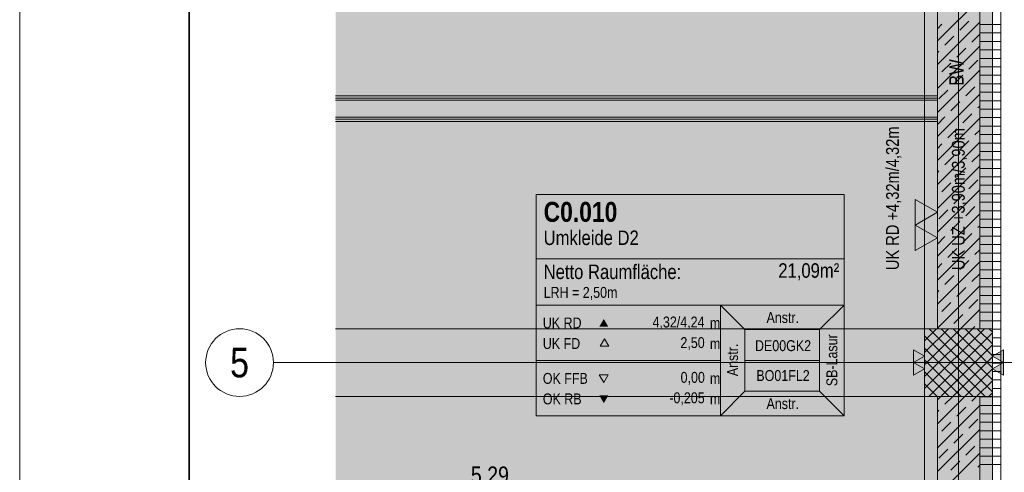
# Model space of a CAD drawing. Extents: x -720 to 300, y 62 to 1162.
# Tile 16 of 256: x -720 to -603, y 537 to 590. Entities that reach past the tile are written whole.
import ezdxf
from ezdxf.enums import TextEntityAlignment as Align
from ezdxf.lldxf.tags import DXFTag

# ---------------------------------------------------------------- set-up
doc = ezdxf.new("R2010")
doc.units = 0
doc.layers.get('0').update_dxf_attribs({"lineweight": 13})
for name, color, linetype, lineweight, true_color in [('00 -Bauelemente -Dämmung innen', 7, 'Continuous', 9, 0xff7fe6), ('00 -Bauelemente -Gipskarton', 7, 'Continuous', 9, 0xff7fe6), ('00_Beschriftung UZ', 3, 'Continuous', 35, 0x00ff00), ('30 -33 Aussenwände- 3 Aussenstützen', 7, 'Continuous', 50, 0x0000dd), ('30 -34 Innenwände- 1 tragend', 7, 'Continuous', 13, 0xdd0806), ('30 -34 Innenwände- 2 nichttragend', 7, 'Continuous', 18, 0xff7fe6), ('30 -35 Decken- 1 Konstruktion-Träger- Stahlbeton', 7, 'Continuous', 13, 0x33aa00), ('70 -72 Beschriftung- 2 Beschriftung Bauteile', 7, 'Continuous', 9, 0x9999ff), ('70 -75 Raumstempel- 1 Raumstempel', 7, 'Continuous', 25, 0xff6600), ('70 -76 Bemaßung- 2 Allgemein', 9, 'Continuous', 5, 0x808080), ('iwb_Layout Achsbezeichung', 1, 'Continuous', 13, 0xff0000), ('iwb_Layout BA_Markierung', 7, 'Continuous', 9, 0xbadcdc), ('iwb_Schraffur_BW', 7, 'Continuous', 13, 0x7400e8), ('iwb_Schraffur_Unterzug', 7, 'Continuous', 5, 0xffffcc), ('iwb_Sichtbeton', 2, 'Continuous', 50, 0xffff00), ('iwb_Sichtbeton-Shading', 2, 'Continuous', 50, 0xffff00)]:
    doc.layers.add(name, color=color, linetype=linetype, lineweight=lineweight, true_color=true_color)
for name, color, linetype, lineweight in [('70 -71 Achsen- 1 Gebäudeachsen', 7, 'STRICHPUNKT2-A06G93UB8I', 18), ('70 -75 Raumstempel- 3 Wandstempel', 7, 'Continuous', 50), ('iwb_Plankopf Rahmen', 7, 'Continuous', 35)]:
    doc.layers.add(name, color=color, linetype=linetype, lineweight=lineweight)
doc.styles.get("Standard").update_dxf_attribs({"font": 'ARIALN.TTF'})
tags = doc.linetypes.add('fein_strichliert-A06G93UC8I', pattern=[4, 1, -2, 1]).pattern_tags.tags
tags[8:9] = [DXFTag(74, 4), DXFTag(75, 0), DXFTag(340, '0'), DXFTag(46, 0.0), DXFTag(50, 0.0), DXFTag(44, 0.0), DXFTag(45, 0.0)]
tags[6:7] = [DXFTag(74, 4), DXFTag(75, 0), DXFTag(340, '0'), DXFTag(46, 0.0), DXFTag(50, 0.0), DXFTag(44, 0.0), DXFTag(45, 0.0)]
tags[4:5] = [DXFTag(74, 4), DXFTag(75, 0), DXFTag(340, '0'), DXFTag(46, 0.0), DXFTag(50, 0.0), DXFTag(44, 0.0), DXFTag(45, 0.0)]
tags = doc.linetypes.add('STRICHPUNKT2', pattern=[12.7, 6.35, -3.175, 0, -3.175]).pattern_tags.tags
tags[10:11] = [DXFTag(74, 4), DXFTag(75, 0), DXFTag(340, '0'), DXFTag(46, 0.0), DXFTag(50, 0.0), DXFTag(44, 0.0), DXFTag(45, 0.0)]
tags[8:9] = [DXFTag(74, 4), DXFTag(75, 0), DXFTag(340, '0'), DXFTag(46, 0.0), DXFTag(50, 0.0), DXFTag(44, 0.0), DXFTag(45, 0.0)]
tags[6:7] = [DXFTag(74, 4), DXFTag(75, 0), DXFTag(340, '0'), DXFTag(46, 0.0), DXFTag(50, 0.0), DXFTag(44, 0.0), DXFTag(45, 0.0)]
tags[4:5] = [DXFTag(74, 4), DXFTag(75, 0), DXFTag(340, '0'), DXFTag(46, 0.0), DXFTag(50, 0.0), DXFTag(44, 0.0), DXFTag(45, 0.0)]
tags = doc.linetypes.add('STRICHPUNKT2-A06G93UB8I', pattern=[12.7, 6.35, -3.175, 0, -3.175]).pattern_tags.tags
tags[10:11] = [DXFTag(74, 4), DXFTag(75, 0), DXFTag(340, '0'), DXFTag(46, 0.0), DXFTag(50, 0.0), DXFTag(44, 0.0), DXFTag(45, 0.0)]
tags[8:9] = [DXFTag(74, 4), DXFTag(75, 0), DXFTag(340, '0'), DXFTag(46, 0.0), DXFTag(50, 0.0), DXFTag(44, 0.0), DXFTag(45, 0.0)]
tags[6:7] = [DXFTag(74, 4), DXFTag(75, 0), DXFTag(340, '0'), DXFTag(46, 0.0), DXFTag(50, 0.0), DXFTag(44, 0.0), DXFTag(45, 0.0)]
tags[4:5] = [DXFTag(74, 4), DXFTag(75, 0), DXFTag(340, '0'), DXFTag(46, 0.0), DXFTag(50, 0.0), DXFTag(44, 0.0), DXFTag(45, 0.0)]

# ---------------------------------------------------------------- blocks, each defined once
blk = doc.blocks.new('Shading-A06G93SP8I', base_point=(-566.8, 777.11))
at = {"layer": 'iwb_Sichtbeton-Shading', "color": 51, "true_color": 0xffff7f}
blk.add_solid([(-611.05, 227.91), (-611.65, 227.91), (-611.05, 772.71), (-611.65, 772.11)], dxfattribs=at)
blk = doc.blocks.new('Polygon-A06G93U38I')
at = {"color": 0, "linetype": 'ByBlock', "lineweight": -2, "ltscale": 0.13}
blk.add_solid([(-611.22, 86.2), (-682.36, 86.01), (-611.05, 1083.81), (-682.36, 1083.81)], dxfattribs=at)
blk = doc.blocks.new('Referenz-A06G93UD8I')
at = {"layer": '00 -Bauelemente -Dämmung innen', "color": 0, "linetype": 'Continuous', "lineweight": -2, "ltscale": 0.13}
for p, q in [((-682.36, 580.91), (-611.35, 580.91)), ((-682.36, 578.91), (-611.35, 578.91))]:
    blk.add_line(p, q, dxfattribs=at)
at = {"layer": '00 -Bauelemente -Gipskarton', "color": 0, "linetype": 'Continuous', "lineweight": -2, "ltscale": 0.13}
for p, q in [((-682.36, 581.41), (-611.35, 581.41)), ((-682.36, 581.16), (-611.35, 581.16)), ((-682.36, 580.91), (-611.35, 580.91)), ((-682.36, 578.91), (-611.35, 578.91)), ((-682.36, 578.66), (-611.35, 578.66)), ((-682.36, 578.41), (-611.35, 578.41))]:
    blk.add_line(p, q, dxfattribs=at)
at = {"layer": '00_Beschriftung UZ', "color": 0, "lineweight": -2}
for points in [[(-615.52, 560.28), (-612.85, 561.62), (-615.52, 562.95)], [(-610.18, 560.28), (-612.85, 561.62), (-610.18, 562.95)]]:
    blk.add_solid(points, dxfattribs=at)
at = {"layer": '30 -33 Aussenwände- 3 Aussenstützen', "color": 0, "lineweight": -2}
for p, q in [((-612.85, 553.91), (-612.85, 553.91)), ((-612.85, 552.49), (-611.43, 553.91)), ((-612.85, 551.08), (-610.02, 553.91)), ((-612.85, 549.66), (-608.61, 553.91)), ((-612.85, 548.25), (-607.19, 553.91)), ((-612.85, 546.84), (-605.78, 553.91)), ((-612.36, 545.91), (-604.85, 553.42)), ((-612.31, 553.91), (-604.85, 546.46)), ((-610.89, 553.91), (-604.85, 547.87)), ((-609.48, 553.91), (-604.85, 549.29)), ((-608.06, 553.91), (-604.85, 550.7)), ((-606.65, 553.91), (-604.85, 552.12)), ((-605.23, 553.91), (-604.85, 553.53)), ((-612.85, 553.05), (-605.72, 545.91)), ((-610.95, 545.91), (-604.85, 552.01)), ((-612.85, 551.63), (-607.13, 545.91)), ((-608.85, 550.91), (-608.85, 548.91)), ((-612.85, 550.22), (-608.55, 545.91)), ((-609.85, 549.91), (-607.85, 549.91)), ((-609.53, 545.91), (-604.85, 550.59)), ((-612.85, 548.8), (-609.96, 545.91)), ((-608.12, 545.91), (-604.85, 549.18)), ((-612.85, 547.39), (-611.38, 545.91)), ((-606.71, 545.91), (-604.85, 547.76)), ((-605.29, 545.91), (-604.85, 546.35)), ((-612.85, 545.97), (-612.79, 545.91))]:
    blk.add_line(p, q, dxfattribs=at)
at = {"layer": '30 -33 Aussenwände- 3 Aussenstützen', "color": 0, "linetype": 'Continuous', "lineweight": -2, "ltscale": 0.13}
for p, q in [((-604.85, 553.91), (-612.85, 553.91)), ((-612.85, 553.91), (-612.85, 545.91)), ((-604.85, 545.91), (-604.85, 553.91)), ((-612.85, 545.91), (-604.85, 545.91))]:
    blk.add_line(p, q, dxfattribs=at)
at = {"layer": '30 -34 Innenwände- 1 tragend', "color": 0, "linetype": 'Continuous', "lineweight": -2, "ltscale": 0.13}
for p, q in [((-611.35, 581.41), (-611.35, 605.91)), ((-603.85, 553.91), (-603.85, 605.91)), ((-611.35, 553.91), (-611.35, 578.41)), ((-611.35, 553.91), (-604.85, 553.91)), ((-611.35, 545.91), (-604.85, 545.91)), ((-611.35, 522.01), (-611.35, 545.91)), ((-603.85, 388.91), (-603.85, 545.91))]:
    blk.add_line(p, q, dxfattribs=at)
at = {"layer": '30 -34 Innenwände- 1 tragend', "color": 0, "lineweight": -2}
for p, q in [((-611.35, 553.91), (-611.35, 605.91)), ((-606.35, 553.91), (-606.35, 605.91)), ((-611.35, 587.93), (-606.35, 592.93)), ((-611.35, 585.11), (-606.35, 590.11)), ((-611.35, 589.35), (-610.81, 589.89)), ((-608.69, 589.19), (-607.63, 590.25)), ((-610.46, 587.42), (-609.39, 588.48)), ((-607.27, 587.77), (-606.35, 588.69)), ((-611.35, 582.28), (-606.35, 587.28)), ((-609.04, 586), (-607.98, 587.06)), ((-611.35, 586.52), (-611.16, 586.71)), ((-610.81, 584.24), (-609.75, 585.3)), ((-607.63, 584.59), (-606.57, 585.65)), ((-611.35, 579.45), (-606.35, 584.45)), ((-609.39, 582.82), (-608.33, 583.88)), ((-607.98, 581.41), (-606.92, 582.47)), ((-611.35, 576.62), (-606.35, 581.62)), ((-611.16, 581.05), (-610.1, 582.11)), ((-609.75, 579.64), (-608.69, 580.7)), ((-606.57, 579.99), (-606.35, 580.21)), ((-611.35, 578.03), (-610.46, 578.93)), ((-611.35, 573.79), (-606.35, 578.79)), ((-608.33, 578.22), (-607.27, 579.29)), ((-610.1, 576.46), (-609.04, 577.52)), ((-606.92, 576.81), (-606.35, 577.38)), ((-611.35, 570.96), (-606.35, 575.96)), ((-611.35, 575.21), (-610.81, 575.75)), ((-608.69, 575.04), (-607.63, 576.1)), ((-610.46, 573.28), (-609.39, 574.34)), ((-607.27, 573.63), (-606.35, 574.55)), ((-611.35, 568.13), (-606.35, 573.13)), ((-609.04, 571.86), (-607.98, 572.92)), ((-611.35, 572.38), (-611.16, 572.57)), ((-610.81, 570.09), (-609.75, 571.15)), ((-607.63, 570.45), (-606.57, 571.51)), ((-611.35, 565.31), (-606.35, 570.31)), ((-609.39, 568.68), (-608.33, 569.74)), ((-607.98, 567.26), (-606.92, 568.33)), ((-611.35, 562.48), (-606.35, 567.48)), ((-611.16, 566.91), (-610.1, 567.97)), ((-609.75, 565.5), (-608.69, 566.56)), ((-606.57, 565.85), (-606.35, 566.06)), ((-611.35, 563.89), (-610.46, 564.79)), ((-608.33, 564.08), (-607.27, 565.14)), ((-611.35, 559.65), (-606.35, 564.65)), ((-610.1, 562.31), (-609.04, 563.38)), ((-606.92, 562.67), (-606.35, 563.24)), ((-611.35, 556.82), (-606.35, 561.82)), ((-611.35, 561.06), (-610.81, 561.61)), ((-608.69, 560.9), (-607.63, 561.96)), ((-610.46, 559.13), (-609.39, 560.19)), ((-607.27, 559.49), (-606.35, 560.41)), ((-611.35, 553.99), (-606.35, 558.99)), ((-611.35, 558.24), (-611.16, 558.43)), ((-609.04, 557.72), (-607.98, 558.78)), ((-610.81, 555.95), (-609.75, 557.01)), ((-607.63, 556.3), (-606.57, 557.37)), ((-609.39, 554.54), (-608.33, 555.6)), ((-608.61, 553.91), (-606.35, 556.16)), ((-607.19, 553.91), (-606.92, 554.18)), ((-611.35, 545.51), (-610.95, 545.91)), ((-611.35, 542.68), (-608.12, 545.91)), ((-611.35, 388.91), (-611.35, 545.91)), ((-610.46, 544.99), (-609.53, 545.91)), ((-607.27, 545.34), (-606.71, 545.91)), ((-606.35, 388.91), (-606.35, 545.91)), ((-611.35, 539.85), (-606.35, 544.85)), ((-611.35, 544.09), (-611.16, 544.28)), ((-609.04, 543.58), (-607.98, 544.64)), ((-610.81, 541.81), (-609.75, 542.87)), ((-607.63, 542.16), (-606.57, 543.22)), ((-611.35, 537.02), (-606.35, 542.02)), ((-609.39, 540.39), (-608.33, 541.46)), ((-611.35, 534.19), (-606.35, 539.19)), ((-611.16, 538.63), (-610.1, 539.69)), ((-607.98, 538.98), (-606.92, 540.04)), ((-609.75, 537.21), (-608.69, 538.27)), ((-606.57, 537.57), (-606.35, 537.78))]:
    blk.add_line(p, q, dxfattribs=at)
at = {"layer": '30 -34 Innenwände- 2 nichttragend', "color": 0, "lineweight": -2}
for p, q in [((-606.35, 553.91), (-606.35, 605.91)), ((-603.85, 553.91), (-603.85, 605.91)), ((-603.85, 589.85), (-606.35, 589.85)), ((-603.85, 588.85), (-606.35, 588.85)), ((-603.85, 587.85), (-606.35, 587.85)), ((-603.85, 586.85), (-606.35, 586.85)), ((-603.85, 585.85), (-606.35, 585.85)), ((-603.85, 584.85), (-606.35, 584.85)), ((-603.85, 583.85), (-606.35, 583.85)), ((-603.85, 582.85), (-606.35, 582.85)), ((-603.85, 581.85), (-606.35, 581.85)), ((-603.85, 580.85), (-606.35, 580.85)), ((-603.85, 579.85), (-606.35, 579.85)), ((-603.85, 578.85), (-606.35, 578.85)), ((-603.85, 577.85), (-606.35, 577.85)), ((-603.85, 576.85), (-606.35, 576.85)), ((-603.85, 575.85), (-606.35, 575.85)), ((-603.85, 574.85), (-606.35, 574.85)), ((-603.85, 573.85), (-606.35, 573.85)), ((-603.85, 572.85), (-606.35, 572.85)), ((-603.85, 571.85), (-606.35, 571.85)), ((-603.85, 570.85), (-606.35, 570.85)), ((-603.85, 569.85), (-606.35, 569.85)), ((-603.85, 568.85), (-606.35, 568.85)), ((-603.85, 567.85), (-606.35, 567.85)), ((-603.85, 566.85), (-606.35, 566.85)), ((-603.85, 565.85), (-606.35, 565.85)), ((-603.85, 564.85), (-606.35, 564.85)), ((-603.85, 563.85), (-606.35, 563.85)), ((-603.85, 562.85), (-606.35, 562.85)), ((-603.85, 561.85), (-606.35, 561.85)), ((-603.85, 560.85), (-606.35, 560.85)), ((-603.85, 559.85), (-606.35, 559.85)), ((-603.85, 558.85), (-606.35, 558.85)), ((-603.85, 557.85), (-606.35, 557.85)), ((-603.85, 556.85), (-606.35, 556.85)), ((-603.85, 555.85), (-606.35, 555.85)), ((-603.85, 554.85), (-606.35, 554.85)), ((-604.85, 553.91), (-604.85, 545.91)), ((-604.85, 553.85), (-603.85, 553.85)), ((-603.85, 553.91), (-603.85, 545.91)), ((-604.85, 552.85), (-603.85, 552.85)), ((-604.85, 551.85), (-603.85, 551.85)), ((-604.85, 550.85), (-603.85, 550.85)), ((-604.85, 549.85), (-603.85, 549.85)), ((-604.85, 548.85), (-603.85, 548.85)), ((-604.85, 547.85), (-603.85, 547.85)), ((-604.85, 546.85), (-603.85, 546.85)), ((-606.35, 388.91), (-606.35, 545.91)), ((-603.85, 545.85), (-606.35, 545.85)), ((-603.85, 388.91), (-603.85, 545.91)), ((-603.85, 544.85), (-606.35, 544.85)), ((-603.85, 543.85), (-606.35, 543.85)), ((-603.85, 542.85), (-606.35, 542.85)), ((-603.85, 541.85), (-606.35, 541.85)), ((-603.85, 540.85), (-606.35, 540.85)), ((-603.85, 539.85), (-606.35, 539.85)), ((-603.85, 538.85), (-606.35, 538.85)), ((-603.85, 537.85), (-606.35, 537.85))]:
    blk.add_line(p, q, dxfattribs=at)
at = {"layer": '30 -34 Innenwände- 2 nichttragend', "color": 0, "linetype": 'Continuous', "lineweight": -2, "ltscale": 0.13}
for p, q in [((-682.36, 581.41), (-611.35, 581.41)), ((-682.36, 578.41), (-611.35, 578.41)), ((-604.85, 553.91), (-604.85, 545.91)), ((-603.85, 553.91), (-603.85, 545.91))]:
    blk.add_line(p, q, dxfattribs=at)
at = {"layer": '30 -35 Decken- 1 Konstruktion-Träger- Stahlbeton', "color": 0, "linetype": 'fein_strichliert-A06G93UC8I', "lineweight": -2, "ltscale": 0.13}
for p, q in [((-612.85, 227.91), (-612.85, 770.91)), ((-604.85, 227.91), (-604.85, 770.91)), ((-682.36, 553.91), (-612.85, 553.91)), ((-682.36, 545.91), (-612.85, 545.91))]:
    blk.add_line(p, q, dxfattribs=at)
at = {"layer": '30 -35 Decken- 1 Konstruktion-Träger- Stahlbeton', "color": 0, "lineweight": -2}
blk.add_line((-612.85, 553.91), (-612.85, 545.91), dxfattribs=at)
at = {"layer": '70 -71 Achsen- 1 Gebäudeachsen', "color": 0, "linetype": 'STRICHPUNKT2-A06G93UB8I', "lineweight": -2, "ltscale": 0.13}
for p, q in [((-608.85, 1084.85), (-608.85, 85.41)), ((-682.36, 549.91), (76.46, 549.91))]:
    blk.add_line(p, q, dxfattribs=at)
at = {"layer": '70 -72 Beschriftung- 2 Beschriftung Bauteile', "color": 0, "lineweight": -2}
for p, q in [((-611.35, 567.66), (-613.95, 569.16)), ((-613.95, 569.16), (-613.95, 566.16)), ((-613.95, 566.16), (-611.35, 567.66)), ((-611.35, 564.66), (-613.95, 566.16)), ((-613.95, 566.16), (-613.95, 563.16)), ((-613.95, 563.16), (-611.35, 564.66)), ((-612.85, 550.66), (-614.15, 551.41)), ((-614.15, 551.41), (-614.15, 549.91)), ((-604.85, 550.66), (-603.55, 551.41)), ((-603.55, 551.41), (-603.55, 549.91)), ((-614.15, 549.91), (-612.85, 550.66)), ((-612.85, 549.16), (-614.15, 549.91)), ((-614.15, 549.91), (-614.15, 548.41)), ((-603.55, 549.91), (-604.85, 550.66)), ((-604.85, 549.16), (-603.55, 549.91)), ((-603.55, 549.91), (-603.55, 548.41)), ((-614.15, 548.41), (-612.85, 549.16)), ((-603.55, 548.41), (-604.85, 549.16))]:
    blk.add_line(p, q, dxfattribs=at)
for points in [[(-614.15, 549.91), (-614.15, 551.41), (-612.85, 550.66)], [(-603.55, 549.91), (-604.85, 550.66), (-603.55, 551.41)], [(-614.15, 548.41), (-614.15, 549.91), (-612.85, 549.16)], [(-603.55, 548.41), (-604.85, 549.16), (-603.55, 549.91)]]:
    blk.add_solid(points, dxfattribs=at)
at = {"layer": '70 -75 Raumstempel- 1 Raumstempel', "color": 0, "lineweight": -2}
for p, q in [((-658.68, 569.76), (-658.68, 543.63)), ((-622.35, 569.76), (-658.68, 569.76)), ((-622.35, 543.63), (-622.35, 569.76)), ((-622.35, 562.17), (-658.68, 562.17)), ((-658.68, 556.69), (-636.95, 556.69)), ((-634.07, 553.8), (-636.95, 556.69)), ((-622.35, 556.69), (-636.95, 556.69)), ((-636.95, 556.69), (-636.95, 543.63)), ((-625.24, 553.8), (-622.35, 556.69)), ((-634.07, 546.52), (-634.07, 553.8)), ((-634.07, 553.8), (-625.24, 553.8)), ((-625.24, 546.52), (-625.24, 553.8)), ((-650.64, 552.73), (-651.16, 551.83)), ((-650.12, 551.83), (-650.64, 552.73)), ((-651.16, 551.83), (-650.12, 551.83)), ((-658.68, 550.16), (-636.95, 550.16)), ((-625.24, 550.16), (-634.07, 550.16)), ((-650.71, 547.56), (-651.24, 548.46)), ((-651.24, 548.46), (-650.19, 548.46)), ((-650.19, 548.46), (-650.71, 547.56)), ((-634.07, 546.52), (-636.95, 543.63)), ((-634.07, 546.52), (-625.24, 546.52)), ((-625.24, 546.52), (-622.35, 543.63)), ((-622.35, 543.63), (-658.68, 543.63))]:
    blk.add_line(p, q, dxfattribs=at)
for points in [[(-650.19, 554.15), (-650.71, 555.06), (-651.24, 554.15)], [(-650.19, 546.02), (-650.71, 545.11), (-651.24, 546.02)]]:
    blk.add_solid(points, dxfattribs=at)
at = {"layer": '00_Beschriftung UZ', "color": 0, "linetype": 'ByBlock', "lineweight": -2, "ltscale": 0.13, "char_height": 1.5103, "attachment_point": 1, "rotation": 90}
for s, insert in [('{\\fArial Narrow;UK RD +4,32m/4,32m}', (-617.4, 560.83)), ('{\\fArial Narrow;UK UZ +3,90m/3,90m}', (-609.63, 560.83))]:
    blk.add_mtext(s, dxfattribs=dict(at, insert=insert))
at = {"layer": '70 -75 Raumstempel- 1 Raumstempel', "color": 0, "linetype": 'Continuous', "lineweight": -2, "ltscale": 0.13, "attachment_point": 1}
for s, insert, char_height, rotation in [('{\\fArial Narrow|b1|i0;C0.010}', (-657.81, 568.89), 2.3536, 0), ('{\\fArial Narrow;Umkleide D2}', (-657.81, 565.51), 1.7117, 0), ('{\\fArial Narrow;Netto Raumfläche:}', (-657.81, 561.49), 1.7117, 0), ('{\\fArial Narrow;21,09m²}', (-630.12, 561.64), 1.7117, 0), ('{\\fArial Narrow;LRH = 2,50m}', (-657.81, 558.84), 1.2838, 0), ('{\\fArial Narrow;4,32/4,24}', (-644.96, 555.34), 1.2838, 0), ('{\\fArial Narrow;Anstr.}', (-631.51, 555.87), 1.2838, 0), ('{\\fArial Narrow;UK RD}', (-657.91, 555.23), 1.2838, 0), ('{\\fArial Narrow;m}', (-638.19, 555.22), 1.2838, 0), ('{\\fArial Narrow;SB-Lasur}', (-624.44, 547.12), 1.2838, 90), ('{\\fArial Narrow;UK FD}', (-657.91, 552.8), 1.2838, 0), ('{\\fArial Narrow;2,50}', (-641.67, 552.91), 1.2838, 0), ('{\\fArial Narrow;m}', (-638.19, 552.79), 1.2838, 0), ('{\\fArial Narrow;Anstr.}', (-636.16, 548.3), 1.2838, 90), ('{\\fArial Narrow;DE00GK2}', (-632.87, 552.55), 1.2838, 0), ('{\\fArial Narrow;OK FFB}', (-657.91, 548.68), 1.2838, 0), ('{\\fArial Narrow;0,00}', (-641.65, 548.8), 1.2838, 0), ('{\\fArial Narrow;BO01FL2}', (-632.71, 549.02), 1.2838, 0), ('{\\fArial Narrow;m}', (-638.19, 548.68), 1.2838, 0), ('{\\fArial Narrow;OK RB}', (-657.91, 546.26), 1.2838, 0), ('{\\fArial Narrow;-0,205}', (-642.98, 546.39), 1.2838, 0), ('{\\fArial Narrow;m}', (-638.19, 546.26), 1.2838, 0), ('{\\fArial Narrow;Anstr.}', (-631.51, 545.7), 1.2838, 0)]:
    blk.add_mtext(s, dxfattribs=dict(at, insert=insert, char_height=char_height, rotation=rotation))
at = {"layer": '70 -75 Raumstempel- 3 Wandstempel', "color": 0, "linetype": 'Continuous', "lineweight": -2, "ltscale": 0.13, "insert": (-609.94, 582.61), "char_height": 1.7, "attachment_point": 1, "rotation": 90}
blk.add_mtext('{\\fArial Narrow;BW}', dxfattribs=at)
at = {"layer": '70 -76 Bemaßung- 2 Allgemein', "color": 0, "linetype": 'Continuous', "lineweight": -2, "ltscale": 0.13, "insert": (-666.4, 537.63), "char_height": 2.0138, "attachment_point": 1}
blk.add_mtext('{\\fArial Narrow;5,29}', dxfattribs=at)
blk = doc.blocks.new('Referenz-A06G93UF8I')
at = {"layer": 'iwb_Schraffur_BW', "linetype": 'Continuous', "ltscale": 0.13}
blk.add_solid([(-611.35, 773.91), (-606.35, 773.91), (-611.35, 208.97), (-606.35, 208.97)], dxfattribs=at)
at = {"layer": 'iwb_Schraffur_Unterzug', "linetype": 'Continuous', "ltscale": 0.13}
for points in [[(-612.85, 227.91), (-612.85, 830.91), (-604.85, 227.91), (-604.85, 830.91)], [(-682.36, 553.91), (-612.85, 553.91), (-682.36, 552.97)], [(-682.36, 552.97), (-612.85, 553.91), (-612.85, 545.91)], [(-682.36, 552.97), (-612.85, 545.91), (-682.36, 546.85)], [(-682.36, 546.85), (-612.85, 545.91), (-682.36, 545.91)]]:
    blk.add_solid(points, dxfattribs=at)
at = {"layer": 'iwb_Sichtbeton', "linetype": 'Continuous', "ltscale": 0.5}
blk.add_solid([(-611.05, 227.91), (-611.65, 227.91), (-611.05, 772.71), (-611.65, 772.11)], dxfattribs=at)

msp = doc.modelspace()

# ---------------------------------------------------------------- linework, layer by layer
at = {"layer": 'iwb_Layout Achsbezeichung', "linetype": 'STRICHPUNKT2', "lineweight": 13, "ltscale": 0.39}
msp.add_line((-682.36, 549.91), (-689.7, 549.91), dxfattribs=at)
at = {"layer": 'iwb_Layout Achsbezeichung', "ltscale": 0.39}
msp.add_circle((-693.7, 549.91), 4, dxfattribs=at)
at = {"layer": 'iwb_Plankopf Rahmen', "color": 8, "lineweight": 13, "ltscale": 0.13, "true_color": 0x808080}
msp.add_lwpolyline([(300.35, 62.43), (-719.65, 62.43), (-719.65, 1162.43), (300.35, 1162.43), (300.35, 62.43)], close=True, dxfattribs=at)
at = {"layer": 'iwb_Plankopf Rahmen', "ltscale": 0.35}
msp.add_lwpolyline([(-699.65, 67.43), (-699.65, 1157.43), (295.35, 1157.43), (295.35, 67.43), (-599.65, 67.43), (-699.65, 67.43)], close=True, dxfattribs=at)

# ---------------------------------------------------------------- block references
at = {"color": 8, "lineweight": 13, "ltscale": 0.13, "true_color": 0x808080}
msp.add_blockref('Referenz-A06G93UD8I', (0, 0), dxfattribs=at)
at = {"color": 8, "lineweight": 25, "ltscale": 0.25, "true_color": 0x808080}
msp.add_blockref('Referenz-A06G93UF8I', (0, 0), dxfattribs=at)
msp.add_blockref('Shading-A06G93SP8I', (-566.8, 777.11))
at = {"layer": 'iwb_Layout BA_Markierung', "ltscale": 0.13}
msp.add_blockref('Polygon-A06G93U38I', (0, 0), dxfattribs=at)

# ---------------------------------------------------------------- texts
at = {"layer": 'iwb_Layout Achsbezeichung', "ltscale": 0.39}
msp.add_text('5', height=3.5, dxfattribs=at).set_placement((-693.7, 549.91), align=Align.MIDDLE_CENTER)

doc.saveas('drawing.dxf')
